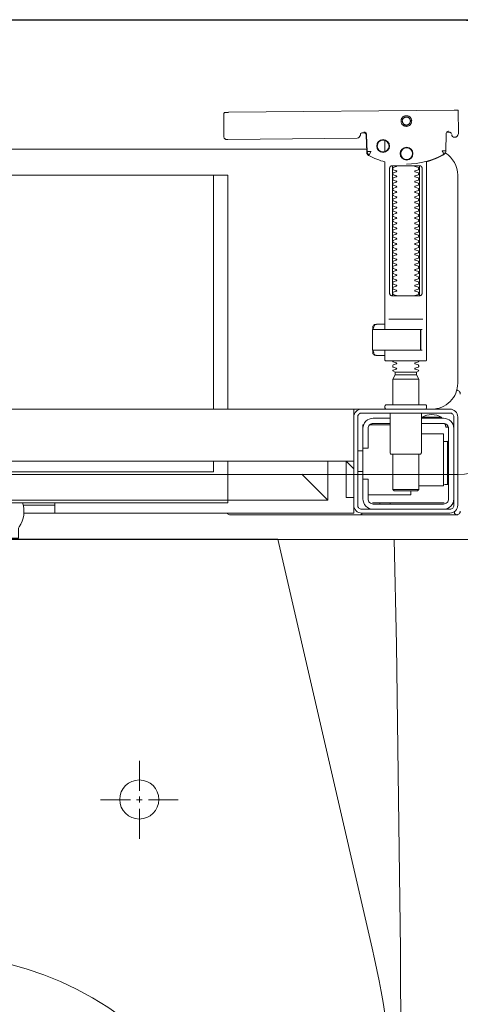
# Model space of a CAD drawing. Header units: millimetres. Extents: x 23192 to 177760, y -399809 to -79279.
# Tile 144 of 256: x 52078 to 52095, y -195463 to -195426. Entities that reach past the tile are written whole.
import ezdxf

# ---------------------------------------------------------------- set-up
doc = ezdxf.new("R2010")
doc.units = ezdxf.units.MM
doc.linetypes.add('HIDDEN2', pattern=[4.7625, 3.175, -1.5875])
doc.layers.get('0').update_dxf_attribs({"lineweight": 0})
for name, color, linetype, lineweight in [('!! 0_ Istn-sciany', 3, 'Continuous', 30), ('!! 2 ZABUDOWA GK-MDF', 54, 'Continuous', 13), ('!! 2_wypos-sanitarne', 240, 'Continuous', 9)]:
    doc.layers.add(name, color=color, linetype=linetype, lineweight=lineweight)
doc.layers.add('!! 2_WYBURZENIA DO REMONTU', color=7, linetype='Continuous', lineweight=0, true_color=0x4d4d4d, plot=False)
doc.layers.add('!!_@ wypos sanit nd', color=7, linetype='Continuous', lineweight=0, plot=False)

# ---------------------------------------------------------------- blocks, each defined once
blk = doc.blocks.new('A$C351F644B')
for p, q in [((16.707, 35.716), (13.073, 19.983)), ((13.073, 19.983), (-13.073, 19.983)), ((-20, 17.5), (20, 17.5)), ((20, 0), (-20, 0))]:
    blk.add_line(p, q)
for centre, radius, start, end in [((-11.917, 42.5), 29.417, 346.6674, 0), ((20, 15), 2.5, 0, 90), ((20, 2.5), 2.5, 270, 0)]:
    blk.add_arc(centre, radius, start, end)
blk = doc.blocks.new('A$Cff2eaf8b')
for points in [[(0.16424, 0.07378), (0.16327, 0.07377), (0.16304, 0.07374), (0.16282, 0.07366), (0.16262, 0.07353), (0.16265, 0.07357), (0.16258, 0.07337), (0.16257, 0.07317, -0.157432), (0.16238, 0.07258), (0.1621, 0.07218, -0.241147), (0.16129, 0.07175), (0.1115, 0.07128), (0.11133, 0.07127), (0.11119, 0.07127), (0.11107, 0.07127), (0.11094, 0.07128), (0.11078, 0.0713), (0.11062, 0.07135), (0.11047, 0.07143), (0.11033, 0.07153), (0.11022, 0.07165), (0.11012, 0.07179), (0.11005, 0.07194), (0.11001, 0.0721), (0.10999, 0.07227), (0.10995, 0.08127), (0.11022, 0.08166)], [(0.19647, 0.0744), (0.19626, 0.07438), (0.19604, 0.0743), (0.19585, 0.07417), (0.19566, 0.07396, 0.132231), (0.19551, 0.07346), (0.19546, 0.06691)], [(0.19768, 0.0731, 0.415336), (0.19869, 0.07211)], [(0.19885, 0.07212), (0.19898, 0.07212), (0.19912, 0.07213), (0.19927, 0.07216), (0.1994, 0.07222), (0.19953, 0.07229), (0.19965, 0.07238), (0.19975, 0.07248), (0.20007, 0.07294, 0.158481), (0.20025, 0.07353)], [(0.18031, 0.06175, 0.125713), (0.19466, 0.06556, 0.121439), (0.19519, 0.06605, -0.262119), (0.2, 0.0575), (0.2, -0.0225, -0.414214), (0.19, -0.0325), (0.18751, -0.0325, 0.405519), (0.188, -0.032), (0.188, -0.0313, 0.414214), (0.1875, -0.0308), (0.1725, -0.0308, 0.414214), (0.172, -0.0313), (0.172, -0.032, 0.405519), (0.17249, -0.0325, 0.001664), (0.15993, -0.0325)], [(0.172, -0.00986), (0.172, -0.01366, 0.414214), (0.1722, -0.01386), (0.18462, -0.01386), (0.1878, -0.01386, 0.414214), (0.188, -0.01366), (0.188, 0.06267), (0.18885, 0.06292), (0.18969, 0.06319), (0.19052, 0.0635), (0.19134, 0.06382), (0.19215, 0.06417), (0.19295, 0.06454), (0.19374, 0.06494), (0.19456, 0.06538), (0.19464, 0.06544), (0.19473, 0.0655), (0.19481, 0.06557), (0.19488, 0.06564), (0.19495, 0.06572), (0.19502, 0.06581)], [(0.17647, 0.01114, 0.182836), (0.17636, 0.01123), (0.17515, 0.01163, 0.050055), (0.175, 0.0119), (0.175, 0.01218, 0.050055), (0.17515, 0.01244), (0.17636, 0.01285, 0.719897), (0.17636, 0.01323), (0.17515, 0.01363, 0.050055), (0.175, 0.0139), (0.175, 0.01418, 0.050055), (0.17515, 0.01444), (0.17636, 0.01485, 0.719897), (0.17636, 0.01523), (0.17515, 0.01563, 0.050055), (0.175, 0.0159), (0.175, 0.01618, 0.050055), (0.17515, 0.01644), (0.17636, 0.01685, 0.719897), (0.17636, 0.01723), (0.17515, 0.01763, 0.050055), (0.175, 0.0179), (0.175, 0.01818, 0.050055), (0.17515, 0.01844), (0.17636, 0.01885, 0.719897), (0.17636, 0.01923), (0.17515, 0.01963, 0.050055), (0.175, 0.0199), (0.175, 0.02018, 0.050055), (0.17515, 0.02044), (0.17636, 0.02085, 0.719897), (0.17636, 0.02123), (0.17515, 0.02163, 0.050055), (0.175, 0.0219), (0.175, 0.02218, 0.050055), (0.17515, 0.02244), (0.17636, 0.02285, 0.719897), (0.17636, 0.02323), (0.17515, 0.02363, 0.050055), (0.175, 0.0239), (0.175, 0.02418, 0.050055), (0.17515, 0.02444), (0.17636, 0.02485, 0.719897), (0.17636, 0.02523), (0.17515, 0.02563, 0.050055), (0.175, 0.0259), (0.175, 0.02618, 0.050055), (0.17515, 0.02644), (0.17636, 0.02685, 0.719897), (0.17636, 0.02723), (0.17515, 0.02763, 0.050055), (0.175, 0.0279), (0.175, 0.02818, 0.050055), (0.17515, 0.02844), (0.17636, 0.02885, 0.719897), (0.17636, 0.02923), (0.17515, 0.02963, 0.050055), (0.175, 0.0299), (0.175, 0.03018, 0.050055), (0.17515, 0.03044), (0.17636, 0.03085, 0.719897), (0.17636, 0.03123), (0.17515, 0.03163, 0.050055), (0.175, 0.0319), (0.175, 0.03218, 0.050055), (0.17515, 0.03244), (0.17636, 0.03285, 0.719897), (0.17636, 0.03323), (0.17515, 0.03363, 0.050055), (0.175, 0.0339), (0.175, 0.03418, 0.050055), (0.17515, 0.03444), (0.17636, 0.03485, 0.719897), (0.17636, 0.03523), (0.17515, 0.03563, 0.050055), (0.175, 0.0359), (0.175, 0.03618, 0.050055), (0.17515, 0.03644), (0.17636, 0.03685, 0.719897), (0.17636, 0.03723), (0.17515, 0.03763, 0.050055), (0.175, 0.0379), (0.175, 0.03818, 0.050055), (0.17515, 0.03844), (0.17636, 0.03885, 0.719897), (0.17636, 0.03923), (0.17515, 0.03963, 0.050055), (0.175, 0.0399), (0.175, 0.04018, 0.050055), (0.17515, 0.04044), (0.17636, 0.04085, 0.719897), (0.17636, 0.04123), (0.17515, 0.04163, 0.050055), (0.175, 0.0419), (0.175, 0.04218, 0.050055), (0.17515, 0.04244), (0.17636, 0.04285, 0.719897), (0.17636, 0.04323), (0.17515, 0.04363, 0.050055), (0.175, 0.0439), (0.175, 0.04418, 0.050055), (0.17515, 0.04444), (0.17636, 0.04485, 0.719897), (0.17636, 0.04523), (0.17515, 0.04563, 0.050055), (0.175, 0.0459), (0.175, 0.04618, 0.050055), (0.17515, 0.04644), (0.17636, 0.04685, 0.719897), (0.17636, 0.04723), (0.17515, 0.04763, 0.050055), (0.175, 0.0479), (0.175, 0.04818, 0.050055), (0.17515, 0.04844), (0.17636, 0.04885, 0.719897), (0.17636, 0.04923), (0.17515, 0.04963, 0.050055), (0.175, 0.0499), (0.175, 0.05018, 0.050055), (0.17515, 0.05044), (0.17636, 0.05085, 0.719897), (0.17636, 0.05123), (0.17515, 0.05163, 0.050055), (0.175, 0.0519), (0.175, 0.05218, 0.050055), (0.17515, 0.05244), (0.17636, 0.05285, 0.719897), (0.17636, 0.05323), (0.17515, 0.05363, 0.050055), (0.175, 0.0539), (0.175, 0.05418, 0.050055), (0.17515, 0.05444), (0.17636, 0.05485, 0.719897), (0.17636, 0.05523), (0.17515, 0.05563, 0.050055), (0.175, 0.0559), (0.175, 0.05618, 0.050055), (0.17515, 0.05644), (0.17636, 0.05685, 0.719897), (0.17636, 0.05723), (0.17515, 0.05763, 0.050055), (0.175, 0.0579), (0.175, 0.05818, 0.050055), (0.17515, 0.05844), (0.17636, 0.05885, 0.719897), (0.17636, 0.05923), (0.17515, 0.05963, 0.050055), (0.175, 0.0599), (0.175, 0.06018, 0.050055), (0.17515, 0.06044), (0.17636, 0.06085, 0.474594), (0.17647, 0.06114)], [(0.18353, 0.06114, 0.474594), (0.18364, 0.06085), (0.18485, 0.06044, 0.050055), (0.185, 0.06018), (0.185, 0.0599, 0.050055), (0.18485, 0.05963), (0.18364, 0.05923, 0.719897), (0.18364, 0.05885), (0.18485, 0.05844, 0.050055), (0.185, 0.05818), (0.185, 0.0579, 0.050055), (0.18485, 0.05763), (0.18364, 0.05723, 0.719897), (0.18364, 0.05685), (0.18485, 0.05644, 0.050055), (0.185, 0.05618), (0.185, 0.0559, 0.050055), (0.18485, 0.05563), (0.18364, 0.05523, 0.719897), (0.18364, 0.05485), (0.18485, 0.05444, 0.050055), (0.185, 0.05418), (0.185, 0.0539, 0.050055), (0.18485, 0.05363), (0.18364, 0.05323, 0.719897), (0.18364, 0.05285), (0.18485, 0.05244, 0.050055), (0.185, 0.05218), (0.185, 0.0519, 0.050055), (0.18485, 0.05163), (0.18364, 0.05123, 0.719897), (0.18364, 0.05085), (0.18485, 0.05044, 0.050055), (0.185, 0.05018), (0.185, 0.0499, 0.050055), (0.18485, 0.04963), (0.18364, 0.04923, 0.719897), (0.18364, 0.04885), (0.18485, 0.04844, 0.050055), (0.185, 0.04818), (0.185, 0.0479, 0.050055), (0.18485, 0.04763), (0.18364, 0.04723, 0.719897), (0.18364, 0.04685), (0.18485, 0.04644, 0.050055), (0.185, 0.04618), (0.185, 0.0459, 0.050055), (0.18485, 0.04563), (0.18364, 0.04523, 0.719897), (0.18364, 0.04485), (0.18485, 0.04444, 0.050055), (0.185, 0.04418), (0.185, 0.0439, 0.050055), (0.18485, 0.04363), (0.18364, 0.04323, 0.719897), (0.18364, 0.04285), (0.18485, 0.04244, 0.050055), (0.185, 0.04218), (0.185, 0.0419, 0.050055), (0.18485, 0.04163), (0.18364, 0.04123, 0.719897), (0.18364, 0.04085), (0.18485, 0.04044, 0.050055), (0.185, 0.04018), (0.185, 0.0399, 0.050055), (0.18485, 0.03963), (0.18364, 0.03923, 0.719897), (0.18364, 0.03885), (0.18485, 0.03844, 0.050055), (0.185, 0.03818), (0.185, 0.0379, 0.050055), (0.18485, 0.03763), (0.18364, 0.03723, 0.719897), (0.18364, 0.03685), (0.18485, 0.03644, 0.050055), (0.185, 0.03618), (0.185, 0.0359, 0.050055), (0.18485, 0.03563), (0.18364, 0.03523, 0.719897), (0.18364, 0.03485), (0.18485, 0.03444, 0.050055), (0.185, 0.03418), (0.185, 0.0339, 0.050055), (0.18485, 0.03363), (0.18364, 0.03323, 0.719897), (0.18364, 0.03285), (0.18485, 0.03244, 0.050055), (0.185, 0.03218), (0.185, 0.0319, 0.050055), (0.18485, 0.03163), (0.18364, 0.03123, 0.719897), (0.18364, 0.03085), (0.18485, 0.03044, 0.050055), (0.185, 0.03018), (0.185, 0.0299, 0.050055), (0.18485, 0.02963), (0.18364, 0.02923, 0.719897), (0.18364, 0.02885), (0.18485, 0.02844, 0.050055), (0.185, 0.02818), (0.185, 0.0279, 0.050055), (0.18485, 0.02763), (0.18364, 0.02723, 0.719897), (0.18364, 0.02685), (0.18485, 0.02644, 0.050055), (0.185, 0.02618), (0.185, 0.0259, 0.050055), (0.18485, 0.02563), (0.18364, 0.02523, 0.719897), (0.18364, 0.02485), (0.18485, 0.02444, 0.050055), (0.185, 0.02418), (0.185, 0.0239, 0.050055), (0.18485, 0.02363), (0.18364, 0.02323, 0.719897), (0.18364, 0.02285), (0.18485, 0.02244, 0.050055), (0.185, 0.02218), (0.185, 0.0219, 0.050055), (0.18485, 0.02163), (0.18364, 0.02123, 0.719897), (0.18364, 0.02085), (0.18485, 0.02044, 0.050055), (0.185, 0.02018), (0.185, 0.0199, 0.050055), (0.18485, 0.01963), (0.18364, 0.01923, 0.719897), (0.18364, 0.01885), (0.18485, 0.01844, 0.050055), (0.185, 0.01818), (0.185, 0.0179, 0.050055), (0.18485, 0.01763), (0.18364, 0.01723, 0.719897), (0.18364, 0.01685), (0.18485, 0.01644, 0.050055), (0.185, 0.01618), (0.185, 0.0159, 0.050055), (0.18485, 0.01563), (0.18364, 0.01523, 0.719897), (0.18364, 0.01485), (0.18485, 0.01444, 0.050055), (0.185, 0.01418), (0.185, 0.0139, 0.050055), (0.18485, 0.01363), (0.18364, 0.01323, 0.719897), (0.18364, 0.01285), (0.18485, 0.01244, 0.050055), (0.185, 0.01218), (0.185, 0.0119, 0.050055), (0.18485, 0.01163), (0.18364, 0.01123, 0.182836), (0.18353, 0.01114)], [(0.18575, -0.00966), (0.18575, -0.00207), (0.18572, -0.00196), (0.18564, -0.00189), (0.18554, -0.00186), (0.18565, -0.00188), (0.18573, -0.00194), (0.18577, -0.00204), (0.18577, -0.00966), (0.18574, -0.00977), (0.18566, -0.00984), (0.18547, -0.00986), (0.18558, -0.00981), (0.18563, -0.00966), (0.18563, -0.00206), (0.18557, -0.00191), (0.18547, -0.00186), (0.16743, -0.00186, 0.414214), (0.16723, -0.00206), (0.16723, -0.00966, 0.414214), (0.16743, -0.00986), (0.18547, -0.00986)], [(0.18555, -0.00986, 0.414213), (0.18575, -0.00966), (0.18575, -0.00207), (0.18575, -0.00966), (0.18572, -0.00977), (0.18564, -0.00984), (0.18554, -0.00986)], [(0.175, -0.01382), (0.175, -0.01406, -0.050055), (0.17515, -0.01432), (0.17636, -0.01473, -0.719897), (0.17636, -0.01511), (0.17515, -0.01552, -0.050055), (0.175, -0.01578), (0.175, -0.01606, -0.050055), (0.17515, -0.01632), (0.17636, -0.01673, -0.719897), (0.17636, -0.01711), (0.17515, -0.01752, -0.050055), (0.175, -0.01778), (0.1759, -0.0183), (0.1759, -0.01936), (0.175, -0.02092), (0.175, -0.0308)], [(0.185, -0.01382), (0.185, -0.01406, 0.050055), (0.18485, -0.01432), (0.18364, -0.01473, 0.719897), (0.18364, -0.01511), (0.18485, -0.01552, 0.050055), (0.185, -0.01578), (0.185, -0.01606, 0.050055), (0.18485, -0.01632), (0.18364, -0.01673, 0.719897), (0.18364, -0.01711), (0.18485, -0.01752, 0.050055), (0.185, -0.01778), (0.1841, -0.0183), (0.1841, -0.01936), (0.185, -0.02092), (0.185, -0.0308)], [(0.2001, -0.02534, 0.126559), (0.19961, -0.02525)], [(0.20099, -0.02671, 0.198909), (0.20055, -0.02564, 0.091301), (0.2001, -0.02534)], [(0.174, -0.034), (0.174, -0.0493, 0.414214), (0.1745, -0.0498), (0.1855, -0.0498, 0.414214), (0.186, -0.0493), (0.186, -0.034)], [(0.16379, -0.0385), (0.1635, -0.0385), (0.1635, -0.04, -0.414214), (0.1675, -0.036), (0.174, -0.036)], [(0.19375, -0.03562, 0.119096), (0.19, -0.03454, 0.119096), (0.18625, -0.03562)], [(0.19375, -0.036), (0.19375, -0.03562), (0.18625, -0.03562), (0.18625, -0.036), (0.1945, -0.036, -0.414214), (0.1985, -0.04)], [(0.174, -0.038), (0.1675, -0.038, 0.414214), (0.1655, -0.04), (0.1655, -0.0475), (0.1635, -0.0475), (0.1635, -0.067, 0.414214), (0.1675, -0.071)], [(0.1635, -0.0595), (0.1655, -0.0595), (0.1655, -0.067, 0.414214), (0.1675, -0.069), (0.1945, -0.069, 0.414214), (0.1965, -0.067), (0.1965, -0.04, 0.414214), (0.1945, -0.038), (0.186, -0.038)], [(0.1945, -0.04497), (0.19515, -0.04496), (0.19542, -0.04496), (0.1956, -0.04496), (0.19566, -0.04496, 0.116465), (0.19589, -0.0449), (0.196, -0.04485), (0.196, -0.06155), (0.19589, -0.0615, 0.116465), (0.19566, -0.06144), (0.19542, -0.06144), (0.19515, -0.06144), (0.1945, -0.06143)], [(0.1945, -0.071, 0.414214), (0.1985, -0.067)], [(-0.04, -0.0685), (-0.03255, -0.0685, 0.236962), (-0.03118, -0.07775, -0.154353), (-0.031, -0.07832), (-0.031, -0.08218), (0.031, -0.08218), (0.031, -0.07832, -0.154353), (0.03118, -0.07775, 0.236962), (0.03255, -0.0685), (0.04, -0.0685)], [(0.2001, -0.07306, 0.091301), (0.20055, -0.07276, 0.198909), (0.20099, -0.0717)], [(0.11124, -0.0725), (0.11142, -0.07274), (0.11165, -0.07293), (0.11192, -0.07308), (0.1122, -0.07317), (0.1125, -0.0732), (0.1623, -0.0732, 0.326231), (0.16325, -0.0725)], [(0.1987, -0.07216, 0.000114), (0.1987, -0.07216, 0.517015), (0.20003, -0.07309), (0.19993, -0.07313), (0.19983, -0.07315), (0.19971, -0.07318), (0.19958, -0.07319), (0.19948, -0.07319), (0.19903, -0.07319), (0.19841, -0.07319), (0.19771, -0.07319), (0.16427, -0.07319), (0.16392, -0.07319), (0.16356, -0.07319), (0.16323, -0.07319), (0.16293, -0.07319), (0.16269, -0.07319), (0.16249, -0.07319), (0.16236, -0.07319)]]:
    blk.add_lwpolyline(points, format="xyb")
for points in [[(0.19864, 0.08252), (0.11173, 0.08169)], [(0.20013, 0.08252), (0.20025, 0.07353)], [(0.16386, 0.07389), (0.16409, 0.07384), (0.16425, 0.07378), (0.1644, 0.07368), (0.16452, 0.07356), (0.16463, 0.07342), (0.16471, 0.07326), (0.16476, 0.07309), (0.16478, 0.07292), (0.16496, 0.06636), (0.16497, 0.06624), (0.16498, 0.06614), (0.165, 0.06604), (0.16503, 0.06594), (0.16507, 0.06584), (0.16511, 0.06575), (0.16516, 0.06566), (0.16521, 0.06557), (0.16527, 0.06549), (0.16534, 0.0654), (0.16542, 0.06533), (0.1655, 0.06526), (0.16558, 0.06519), (0.16567, 0.06513), (0.16576, 0.06508), (0.16651, 0.0647), (0.16726, 0.06433), (0.16803, 0.06399), (0.16881, 0.06367), (0.1696, 0.06337), (0.17039, 0.06309), (0.17119, 0.06284), (0.172, 0.0626), (0.172, -0.00186)], [(0.1651, 0.06653), (0.16492, 0.07312), (0.1649, 0.07329), (0.16485, 0.07345), (0.16478, 0.07361), (0.16467, 0.07374), (0.16455, 0.07386), (0.16441, 0.07396), (0.16425, 0.07403), (0.16409, 0.07408), (0.16391, 0.07409)], [(0.19757, 0.07355), (0.19749, 0.07368), (0.19738, 0.0738), (0.19726, 0.0739), (0.19713, 0.07399), (0.19698, 0.07405), (0.19683, 0.07408), (0.19667, 0.07409), (0.19577, 0.07408)], [(0.172, 0.07087), (0.172, 0.06656)], [(0.16493, 0.0675), (-0.16477, 0.0675)], [(-0.11847, -0.0325), (-0.11847, 0.0575), (0.11153, 0.0575), (0.11153, -0.0325)], [(0.10602, 0.0575), (0.10602, -0.0325)], [(0.17483, 0.06014), (0.17483, 0.01214)], [(0.18523, 0.01214), (0.18523, 0.06014)], [(0.16811, -0.00015), (0.16776, -0.00056), (0.16776, -0.00022), (0.16779, -0.00011), (0.16786, -0.00004), (0.16797, 0), (0.1681, 0.00001), (0.16822, 0.00001), (0.16841, 0.00003), (0.16887, 0.00014), (0.172, 0.00014)], [(0.16848, 0.00006), (0.16856, 0.00012), (0.16876, 0.00014)], [(0.18662, 0.00214), (0.17345, 0.00214)], [(0.16732, -0.0019), (0.16732, -0.00074), (0.16736, -0.00062), (0.16746, -0.00054), (0.16767, -0.00049)], [(0.16751, -0.00165), (0.16754, -0.00139), (0.16766, -0.00086)], [(0.17371, -0.00186), (0.18481, -0.00186), (0.18637, -0.00186)], [(0.16767, -0.01124), (0.16755, -0.01122), (0.16746, -0.01119), (0.16737, -0.01112), (0.16732, -0.01098), (0.16732, -0.00983)], [(0.16766, -0.01087), (0.16754, -0.01033), (0.16751, -0.01008)], [(0.172, -0.01186), (0.16887, -0.01186), (0.16841, -0.01176), (0.16831, -0.01174), (0.16819, -0.01174), (0.16806, -0.01173), (0.16794, -0.01172), (0.16783, -0.01166), (0.16776, -0.01151), (0.16776, -0.01117), (0.16811, -0.01157)], [(0.18558, -0.00986), (0.18637, -0.00986)], [(0.16876, -0.01186), (0.16866, -0.01186), (0.16848, -0.01178)], [(0.1759, -0.0183), (0.1841, -0.0183)], [(0.185, -0.02092), (0.175, -0.02092)], [(0.1841, -0.01936), (0.1759, -0.01936)], [(0.19962, -0.02522), (0.19976, -0.02523), (0.19987, -0.02526), (0.20001, -0.0253)], [(-0.16, -0.0355), (-0.16, -0.0325), (0.16, -0.0325), (0.16, -0.0355)], [(0.16, -0.0485), (0.16, -0.0365)], [(0.1635, -0.0475), (0.1635, -0.04)], [(0.174, -0.0385), (0.16618, -0.0385)], [(0.167, -0.03806), (0.16693, -0.03815), (0.16687, -0.03825), (0.16681, -0.03837), (0.16675, -0.0385)], [(0.19499, -0.03806), (0.19506, -0.03814), (0.19512, -0.03823), (0.19517, -0.03833), (0.19521, -0.03842), (0.19525, -0.03853), (0.19528, -0.03863), (0.19531, -0.03874), (0.19533, -0.03885), (0.19535, -0.03896), (0.19537, -0.03907), (0.19538, -0.03917), (0.19539, -0.03927), (0.19537, -0.03937), (0.19547, -0.0394), (0.19557, -0.0394), (0.19567, -0.0394), (0.19578, -0.0394), (0.19589, -0.0394), (0.19612, -0.0394), (0.19616, -0.0393), (0.19615, -0.03919), (0.19613, -0.03907), (0.19609, -0.03894), (0.19605, -0.03882), (0.19594, -0.03861)], [(0.186, -0.042), (0.1945, -0.042), (0.1945, -0.062), (0.185, -0.062)], [(0.19591, -0.04489), (0.19602, -0.04489), (0.19615, -0.04489), (0.19632, -0.04489), (0.1965, -0.04489)], [(0.1615, -0.0485), (0.1635, -0.0485)], [(0.16, -0.0555), (0.157, -0.0525), (0.16, -0.0525), (-0.16, -0.0525), (-0.157, -0.0525), (-0.16, -0.0555)], [(0.10602, -0.0525), (0.10602, -0.05658), (-0.11847, -0.05658)], [(0.11153, -0.0525), (0.11153, -0.0675), (0.15, -0.0675)], [(0.14, -0.0575), (0.15, -0.0675), (0.15, -0.0525)], [(0.16, -0.0665), (0.157, -0.0665), (0.157, -0.0525)], [(0.175, -0.0498), (0.175, -0.06346), (0.1755, -0.06396), (0.1845, -0.06396), (0.185, -0.06346), (0.185, -0.0498)], [(0.1615, -0.0565), (0.1635, -0.0565)], [(0.1655, -0.0655), (0.182, -0.0655), (0.182, -0.06396)], [(0.185, -0.06346), (0.175, -0.06346)], [(0.1965, -0.06151), (0.19632, -0.06151), (0.19615, -0.06151), (0.19602, -0.06151), (0.19591, -0.06151)], [(0.03283, -0.0695), (0.045, -0.0695)], [(0.16, -0.0695), (0.16, -0.0725), (0.03305, -0.0725)], [(0.045, -0.0685), (0.045, -0.0725)], [(0.16721, -0.0685), (0.19466, -0.0685), (0.19478, -0.0685)], [(0.17, -0.069), (0.17, -0.0685)], [(0.174, -0.069), (0.174, -0.0685)]]:
    blk.add_lwpolyline(points)
for points in [[(0.18024, 0.0763), (0.18044, 0.07631), (0.18064, 0.07634), (0.18083, 0.07639), (0.18102, 0.07646), (0.1812, 0.07655), (0.18138, 0.07665), (0.18154, 0.07677), (0.18168, 0.07691), (0.18182, 0.07706), (0.18193, 0.07722), (0.18204, 0.0774), (0.18212, 0.07758), (0.18219, 0.07777), (0.18223, 0.07796), (0.18226, 0.07816), (0.18227, 0.07836), (0.18226, 0.07857), (0.18223, 0.07876), (0.18217, 0.07896), (0.18211, 0.07915), (0.18202, 0.07933), (0.18191, 0.0795), (0.18179, 0.07966), (0.18165, 0.07981), (0.1815, 0.07994), (0.18134, 0.08006), (0.18117, 0.08016), (0.18099, 0.08024), (0.1808, 0.08031), (0.1806, 0.08036), (0.1804, 0.08038), (0.1802, 0.08039), (0.18, 0.08038), (0.1798, 0.08035), (0.17961, 0.0803), (0.17942, 0.08023), (0.17924, 0.08014), (0.17907, 0.08004), (0.17891, 0.07992), (0.17876, 0.07978), (0.17863, 0.07963), (0.17851, 0.07947), (0.17841, 0.07929), (0.17832, 0.07911), (0.17826, 0.07892), (0.17821, 0.07872), (0.17818, 0.07853), (0.17817, 0.07832), (0.17819, 0.07812), (0.17822, 0.07793), (0.17827, 0.07773), (0.17834, 0.07754), (0.17842, 0.07736), (0.17853, 0.07719), (0.17865, 0.07703), (0.17879, 0.07688), (0.17894, 0.07675), (0.1791, 0.07663), (0.17927, 0.07653), (0.17946, 0.07645), (0.17965, 0.07638), (0.17984, 0.07633), (0.18004, 0.07631)], [(0.18023, 0.07679), (0.18038, 0.0768), (0.18053, 0.07682), (0.18068, 0.07686), (0.18082, 0.07691), (0.18096, 0.07698), (0.18109, 0.07706), (0.18121, 0.07715), (0.18132, 0.07725), (0.18143, 0.07737), (0.18151, 0.07749), (0.18159, 0.07762), (0.18166, 0.07776), (0.18171, 0.0779), (0.18174, 0.07805), (0.18176, 0.0782), (0.18177, 0.07835), (0.18176, 0.0785), (0.18174, 0.07866), (0.1817, 0.0788), (0.18164, 0.07895), (0.18158, 0.07908), (0.1815, 0.07921), (0.18141, 0.07933), (0.1813, 0.07944), (0.18119, 0.07955), (0.18107, 0.07964), (0.18093, 0.07971), (0.1808, 0.07978), (0.18065, 0.07983), (0.18051, 0.07986), (0.18036, 0.07988), (0.1802, 0.07989), (0.18005, 0.07988), (0.1799, 0.07986), (0.17975, 0.07982), (0.17961, 0.07976), (0.17947, 0.0797), (0.17935, 0.07962), (0.17922, 0.07953), (0.17911, 0.07942), (0.17901, 0.07931), (0.17892, 0.07919), (0.17884, 0.07906), (0.17878, 0.07892), (0.17873, 0.07877), (0.1787, 0.07863), (0.17867, 0.07848), (0.17867, 0.07832), (0.17868, 0.07817), (0.1787, 0.07802), (0.17874, 0.07787), (0.17879, 0.07773), (0.17886, 0.07759), (0.17894, 0.07746), (0.17903, 0.07734), (0.17913, 0.07723), (0.17925, 0.07713), (0.17937, 0.07704), (0.1795, 0.07696), (0.17964, 0.0769), (0.17978, 0.07685), (0.17993, 0.07682), (0.18008, 0.07679)], [(0.16587, 0.06536), (0.16582, 0.06538), (0.16577, 0.06542), (0.16573, 0.06545), (0.16568, 0.06549), (0.16563, 0.06553), (0.16558, 0.06558), (0.16553, 0.06563), (0.16548, 0.06568), (0.16544, 0.06573), (0.1654, 0.06579), (0.16536, 0.06585), (0.16532, 0.06591), (0.16529, 0.06597), (0.16526, 0.06603), (0.16523, 0.0661), (0.16521, 0.06616), (0.16519, 0.06623), (0.16517, 0.06629), (0.16515, 0.06636), (0.16514, 0.06642), (0.16514, 0.06648), (0.16513, 0.06654), (0.16513, 0.06659), (0.16518, 0.06661), (0.16643, 0.06666), (0.16648, 0.06666), (0.16654, 0.06666), (0.16659, 0.06668), (0.16664, 0.06665), (0.16661, 0.06661), (0.16658, 0.06656), (0.16655, 0.06651), (0.16652, 0.06645), (0.16594, 0.06536)], [(0.18533, 0.06114), (0.18541, 0.06113), (0.1855, 0.06112), (0.18559, 0.06111), (0.18567, 0.06108), (0.18575, 0.06105), (0.18583, 0.06101), (0.18591, 0.06096), (0.18597, 0.0609), (0.18604, 0.06084), (0.18609, 0.06076), (0.18615, 0.06068), (0.18619, 0.06058), (0.18623, 0.06048), (0.18625, 0.06037), (0.18627, 0.06025), (0.18628, 0.06014), (0.18628, 0.01214), (0.18627, 0.01202), (0.18625, 0.01191), (0.18623, 0.0118), (0.18619, 0.01169), (0.18615, 0.0116), (0.18609, 0.01151), (0.18604, 0.01144), (0.18597, 0.01137), (0.18591, 0.01131), (0.18583, 0.01126), (0.18575, 0.01122), (0.18567, 0.01119), (0.18559, 0.01117), (0.1855, 0.01115), (0.18541, 0.01114), (0.18533, 0.01114), (0.17475, 0.01114), (0.17466, 0.01114), (0.17457, 0.01115), (0.17449, 0.01117), (0.1744, 0.01119), (0.17432, 0.01122), (0.17424, 0.01126), (0.17416, 0.01131), (0.17409, 0.01137), (0.17403, 0.01144), (0.17397, 0.01151), (0.17392, 0.0116), (0.17387, 0.01169), (0.17384, 0.0118), (0.17381, 0.01191), (0.17379, 0.01202), (0.17379, 0.01214), (0.17379, 0.06014), (0.17379, 0.06025), (0.17381, 0.06037), (0.17384, 0.06048), (0.17387, 0.06058), (0.17392, 0.06068), (0.17397, 0.06076), (0.17403, 0.06084), (0.17409, 0.0609), (0.17416, 0.06096), (0.17424, 0.06101), (0.17432, 0.06105), (0.1744, 0.06108), (0.17449, 0.06111), (0.17457, 0.06112), (0.17466, 0.06113), (0.17475, 0.06114)], [(-0.11847, -0.0685), (0.11153, -0.0685), (0.11153, -0.0675), (-0.11847, -0.0675)]]:
    blk.add_lwpolyline(points, close=True)
for points in [[(0.19546, 0.0669), (0.19546, 0.0669), (0.19546, 0.0669), (0.19546, 0.06691), (0.19546, 0.06691), (0.19546, 0.06691), (0.19546, 0.06691), (0.19546, 0.06691), (0.19546, 0.06691), (0.19546, 0.06691), (0.19546, 0.06691), (0.19546, 0.06691), (0.19546, 0.06691), (0.19546, 0.06691), (0.19546, 0.06691), (0.19546, 0.06691), (0.19546, 0.06691), (0.19546, 0.06691), (0.19546, 0.06691), (0.19546, 0.06691), (0.19546, 0.0669), (0.19546, 0.0669), (0.19546, 0.0669), (0.19546, 0.0669), (0.19546, 0.0669), (0.19546, 0.0669), (0.19546, 0.0669), (0.19546, 0.0669), (0.19546, 0.0669), (0.19546, 0.0669), (0.19546, 0.0669), (0.19546, 0.0669), (0.19546, 0.0669), (0.19546, 0.0669), (0.19546, 0.0669), (0.19546, 0.0669), (0.19545, 0.0669), (0.19545, 0.06691), (0.19545, 0.06691), (0.19545, 0.06691), (0.19545, 0.06691), (0.19545, 0.06691), (0.19545, 0.06691), (0.19545, 0.06691), (0.19545, 0.06691), (0.19544, 0.06691), (0.19544, 0.06691), (0.19544, 0.0669), (0.19544, 0.0669), (0.19544, 0.0669), (0.19543, 0.0669), (0.19543, 0.0669), (0.19543, 0.0669), (0.19543, 0.0669), (0.19543, 0.0669), (0.19543, 0.0669), (0.19543, 0.0669), (0.19542, 0.0669), (0.19542, 0.0669), (0.19542, 0.0669), (0.19542, 0.0669), (0.19542, 0.0669), (0.19541, 0.0669), (0.19541, 0.0669), (0.19541, 0.0669), (0.19541, 0.0669), (0.19541, 0.0669), (0.1954, 0.0669), (0.1954, 0.0669), (0.1954, 0.0669), (0.19539, 0.0669), (0.19539, 0.0669), (0.19539, 0.0669), (0.19537, 0.06691), (0.19537, 0.06691), (0.19537, 0.06691), (0.19536, 0.06691), (0.19536, 0.06691), (0.19535, 0.06691), (0.19535, 0.06691), (0.19534, 0.06691), (0.19534, 0.06691), (0.19533, 0.06691), (0.19533, 0.06691), (0.19532, 0.06691), (0.19532, 0.06691), (0.19531, 0.06691), (0.19531, 0.06691), (0.1953, 0.06691), (0.19529, 0.06691), (0.19529, 0.06691), (0.19528, 0.06691), (0.19527, 0.06691), (0.19527, 0.06691), (0.19526, 0.06691), (0.19525, 0.06691), (0.19524, 0.06691), (0.19523, 0.06691), (0.19523, 0.06691), (0.19522, 0.06691), (0.19521, 0.06691), (0.1952, 0.06691), (0.19519, 0.06691), (0.19518, 0.06691), (0.19517, 0.06691), (0.19516, 0.06691), (0.19515, 0.06691), (0.19514, 0.06691), (0.19513, 0.06691), (0.19512, 0.06691), (0.19511, 0.06691), (0.1951, 0.06691), (0.19509, 0.06691), (0.19508, 0.06691), (0.19507, 0.06691), (0.19506, 0.06691), (0.19505, 0.06691), (0.19504, 0.06691), (0.19503, 0.06691), (0.19502, 0.06691), (0.19501, 0.06691), (0.19499, 0.06691), (0.19498, 0.06691), (0.19497, 0.06691), (0.19496, 0.06691), (0.19495, 0.06691), (0.19494, 0.06692), (0.19492, 0.06692), (0.19491, 0.06692), (0.1949, 0.06692), (0.19489, 0.06692), (0.19487, 0.06692), (0.19486, 0.06692), (0.19485, 0.06692), (0.19484, 0.06692), (0.19482, 0.06692), (0.19481, 0.06692), (0.19469, 0.06692), (0.19464, 0.06692), (0.19459, 0.06692), (0.19456, 0.06692), (0.19453, 0.06692), (0.19451, 0.06692), (0.19448, 0.06692), (0.19445, 0.06692), (0.19443, 0.06692), (0.1944, 0.06692), (0.19438, 0.06692), (0.19435, 0.06692), (0.19433, 0.06692), (0.1943, 0.06692), (0.19428, 0.06692), (0.19427, 0.06692), (0.19425, 0.06692), (0.19423, 0.06692), (0.19422, 0.06692), (0.19421, 0.06692), (0.19419, 0.06692), (0.19418, 0.06692), (0.19418, 0.06692), (0.19417, 0.06692), (0.19416, 0.06692), (0.19416, 0.06692), (0.19415, 0.06692), (0.19415, 0.06693), (0.19414, 0.06693), (0.19414, 0.06693), (0.19413, 0.06693), (0.19413, 0.06693), (0.19412, 0.06693), (0.19412, 0.06693), (0.19411, 0.06693), (0.19411, 0.06693), (0.19411, 0.06692), (0.1941, 0.06692), (0.1941, 0.06692), (0.1941, 0.06692), (0.19409, 0.06692), (0.19409, 0.06692), (0.19409, 0.06692), (0.19408, 0.06692), (0.19408, 0.06692), (0.19408, 0.06692), (0.19407, 0.06692), (0.19407, 0.06692), (0.19406, 0.06692), (0.19406, 0.06692), (0.19406, 0.06692), (0.19406, 0.06692), (0.19405, 0.06692), (0.19405, 0.06692), (0.19405, 0.06692), (0.19405, 0.06692), (0.19404, 0.06693), (0.19404, 0.06693), (0.19404, 0.06693), (0.19403, 0.06693), (0.19403, 0.06693), (0.19402, 0.06693), (0.19402, 0.06694), (0.19402, 0.06694), (0.19401, 0.06694), (0.19401, 0.06694), (0.19401, 0.06694), (0.194, 0.06694), (0.194, 0.06694), (0.194, 0.06694), (0.194, 0.06694), (0.194, 0.06694), (0.194, 0.06694), (0.19399, 0.06694), (0.19399, 0.06694), (0.19399, 0.06694), (0.19399, 0.06694), (0.19399, 0.06694), (0.19399, 0.06694), (0.19399, 0.06694), (0.19398, 0.06694), (0.19398, 0.06694), (0.19398, 0.06694), (0.19398, 0.06693), (0.19398, 0.06693), (0.19397, 0.06693), (0.19397, 0.06693), (0.19397, 0.06693), (0.19397, 0.06693), (0.19397, 0.06692), (0.19397, 0.06692), (0.19397, 0.06692), (0.19397, 0.06692), (0.19397, 0.06692), (0.19397, 0.06691), (0.19397, 0.06691), (0.19397, 0.06691), (0.19397, 0.06691), (0.19397, 0.0669), (0.19397, 0.0669), (0.19397, 0.0669), (0.19397, 0.0669), (0.19397, 0.0669), (0.19397, 0.06689), (0.19397, 0.06689), (0.19397, 0.06689), (0.19397, 0.06689), (0.19397, 0.06689), (0.19397, 0.06688), (0.19397, 0.06688), (0.19398, 0.06688), (0.19398, 0.06688), (0.19398, 0.06688), (0.19398, 0.06687), (0.19399, 0.06687), (0.19399, 0.06687), (0.19399, 0.06687), (0.194, 0.06686), (0.194, 0.06686), (0.19401, 0.06685), (0.19401, 0.06685), (0.19401, 0.06685), (0.19402, 0.06684), (0.19402, 0.06684), (0.19402, 0.06684), (0.19402, 0.06683), (0.19403, 0.06683), (0.19403, 0.06683), (0.19403, 0.06682), (0.19403, 0.06682), (0.19403, 0.06682), (0.19403, 0.06681), (0.19403, 0.06681), (0.19404, 0.06681), (0.19404, 0.06681), (0.19404, 0.0668), (0.19404, 0.0668), (0.19404, 0.0668), (0.19404, 0.06679), (0.19405, 0.06679), (0.19405, 0.06679), (0.19405, 0.06678), (0.19405, 0.06678), (0.19405, 0.06677), (0.19406, 0.06677), (0.19406, 0.06677), (0.19406, 0.06676), (0.19406, 0.06676), (0.19407, 0.06675), (0.19407, 0.06675), (0.19407, 0.06674), (0.19408, 0.06673), (0.19408, 0.06672), (0.19409, 0.06671), (0.1941, 0.0667), (0.1941, 0.06669), (0.19411, 0.06668), (0.19412, 0.06666), (0.19414, 0.06663), (0.19416, 0.06659), (0.19418, 0.06655), (0.19419, 0.06653), (0.1942, 0.06652), (0.19421, 0.0665), (0.19422, 0.06648), (0.19423, 0.06646), (0.19433, 0.06627), (0.19434, 0.06626), (0.19435, 0.06624), (0.19436, 0.06622), (0.19437, 0.06621), (0.19438, 0.06619), (0.19439, 0.06618), (0.1944, 0.06616), (0.1944, 0.06614), (0.19441, 0.06613), (0.19442, 0.06611), (0.19443, 0.0661), (0.19444, 0.06608), (0.19445, 0.06607), (0.19445, 0.06605), (0.19446, 0.06604), (0.19447, 0.06603), (0.19448, 0.06601), (0.19448, 0.066), (0.19449, 0.06598), (0.1945, 0.06597), (0.19451, 0.06596), (0.19451, 0.06595), (0.19452, 0.06593), (0.19453, 0.06592), (0.19453, 0.06591), (0.19454, 0.0659), (0.19455, 0.06588), (0.19455, 0.06587), (0.19456, 0.06586), (0.19457, 0.06585), (0.19457, 0.06584), (0.19458, 0.06583), (0.19458, 0.06582), (0.19459, 0.06581), (0.19459, 0.0658), (0.1946, 0.06579), (0.1946, 0.06578), (0.19461, 0.06577), (0.19461, 0.06576), (0.19462, 0.06575), (0.19462, 0.06574), (0.19463, 0.06573), (0.19463, 0.06572), (0.19464, 0.06572), (0.19464, 0.06571), (0.19464, 0.0657), (0.19465, 0.06569), (0.19465, 0.06569), (0.19466, 0.06568), (0.19466, 0.06567), (0.19466, 0.06567), (0.19467, 0.06566), (0.19467, 0.06566), (0.19467, 0.06565), (0.19467, 0.06565), (0.19468, 0.06564), (0.19468, 0.06564), (0.19468, 0.06564), (0.19468, 0.06563), (0.19468, 0.06563), (0.19468, 0.06563), (0.19468, 0.06563), (0.19468, 0.06563), (0.19468, 0.06562), (0.19469, 0.06562), (0.19469, 0.06562), (0.19469, 0.06562), (0.19469, 0.06562), (0.19469, 0.06562), (0.19469, 0.06562), (0.19469, 0.06561), (0.19469, 0.06561), (0.19469, 0.06561), (0.19469, 0.06561), (0.19469, 0.06561), (0.19469, 0.06561), (0.19469, 0.06561), (0.19469, 0.06561), (0.19469, 0.06561), (0.19469, 0.06561), (0.19469, 0.06561), (0.19469, 0.06561), (0.19469, 0.06561), (0.19469, 0.06561), (0.19469, 0.06561), (0.19469, 0.06561), (0.19469, 0.0656), (0.19469, 0.0656), (0.19469, 0.0656), (0.19469, 0.0656), (0.19469, 0.0656), (0.19469, 0.0656), (0.19468, 0.0656), (0.19468, 0.0656), (0.19468, 0.0656), (0.19468, 0.0656), (0.19468, 0.0656), (0.19468, 0.0656), (0.19468, 0.0656), (0.19469, 0.0656), (0.19469, 0.0656), (0.19469, 0.0656), (0.19469, 0.0656), (0.19469, 0.0656), (0.19469, 0.0656), (0.19469, 0.0656), (0.19469, 0.0656), (0.19469, 0.0656), (0.19469, 0.0656), (0.19469, 0.0656), (0.19469, 0.0656, 0.269557)], [(0.16, -0.0695), (0.16, -0.0355, -0.414214), (0.163, -0.0325), (0.197, -0.0325, -0.414214), (0.2, -0.0355), (0.2, -0.0695, -0.414214), (0.197, -0.0725), (0.163, -0.0725, -0.414214)], [(0.1985, -0.0355), (0.1985, -0.0695, -0.414214), (0.197, -0.071), (0.163, -0.071, -0.414214), (0.1615, -0.0695), (0.1615, -0.0355, -0.414214), (0.163, -0.034), (0.197, -0.034, -0.414214)]]:
    blk.add_lwpolyline(points, format="xyb", close=True)
for centre, radius in [((0.17128, 0.06872), 0.00247), ((0.17128, 0.06871), 0.00227), ((0.18031, 0.0658), 0.00247), ((0.18031, 0.0658), 0.00227)]:
    blk.add_circle(centre, radius)
for centre, major_axis, ratio, start_param, end_param in [((0.11145, 0.08128), (-0.0015, -0.00001), 0.008666, 6.276938, 6.283143), ((0.11172, 0.08167), (0.0015, 0.00001), 0.008666, 1.564549, 3.135353), ((0.19863, 0.08251), (0.0015, 0.00001), 0.008666, 0.000034, 1.564556), ((0.16326, 0.07477), (0.00001, -0.001), 0.006244, 0, 0.008667), ((0.19846, 0.074), (-0.000892, -0.000453), 0.001081, 6.273741, 6.283185), ((0.19868, 0.07311), (-0.001, -0.00001), 0.00236, 6.276941, 6.283185), ((0.19849, 0.07212), (0.000501, 0.000005), 0.008666, 5.12776, 5.491123), ((0.19868, 0.07311), (0.000013, -0.001), 0.403131, 6.273715, 6.283185), ((0.19883, 0.07312), (0.000018, -0.001), 0.702652, 6.271005, 6.283185), ((0.19875, 0.07351), (0.0015, 0.00002), 0.011557, 6.27692, 6.283202), ((0.17484, 0.06014), (0, 0.001), 0.006244, 0, 1.570796), ((0.18031, 0.06225), (0.000005, -0.0005), 0.006244, 0, 0.008667), ((0.18524, 0.06014), (0, -0.001), 0.006244, 3.141593, 4.712389), ((0.17484, 0.01214), (0, -0.001), 0.006244, 4.712389, 6.283185), ((0.18524, 0.01214), (0, -0.001), 0.006244, 4.712389, 6.283185), ((0.16768, -0.00069), (-0.000013, 0.0002), 0.199357, 6.276703, 6.276744), ((0.16768, -0.01104), (-0.000013, -0.0002), 0.199357, 0.006339, 0.00638)]:
    blk.add_ellipse(centre, major_axis=major_axis, ratio=ratio, start_param=start_param, end_param=end_param)
blk = doc.blocks.new('A$C6ce7c513')
at = {"lineweight": 0}
for points in [[(0.17819, -0.23404), (0.17794, -0.15833), (0.17745, -0.11986), (0.17695, -0.08064), (0.17646, -0.04094), (0.17548, -0.00049)], [(-0.17548, -0.00049), (0.17547, -0.00049)], [(0.07756, -0.08557), (0.07756, -0.09717)], [(0.06252, -0.10062), (0.07411, -0.10062)], [(0.07633, -0.10062), (0.07855, -0.10062)], [(0.07756, -0.09939), (0.07756, -0.1016)], [(0.08101, -0.10062), (0.09236, -0.10062)], [(0.07756, -0.10408), (0.07756, -0.11567)]]:
    blk.add_lwpolyline(points, dxfattribs=at)
blk.add_circle((0.07744, -0.1005), 0.00752, dxfattribs=at)
blk.add_ellipse((0, -0.32554), major_axis=(0, -0.16499), ratio=0.830338, start_param=0, end_param=6.283185, dxfattribs=at)

msp = doc.modelspace()

# ---------------------------------------------------------------- linework, layer by layer
at = {"layer": '!! 0_ Istn-sciany'}
msp.add_lwpolyline([(52030.71142, -195425.5883), (52144.71142, -195425.5883)], dxfattribs=at)
at = {"layer": '!! 2 ZABUDOWA GK-MDF'}
msp.add_lwpolyline([(52030.71142, -195445.5883), (52144.71142, -195445.5883)], dxfattribs=at)

# ---------------------------------------------------------------- block references
at = {"layer": '!! 2_WYBURZENIA DO REMONTU', "linetype": 'HIDDEN2', "ltscale": 3, "xscale": -1, "rotation": 180}
msp.add_blockref('A$C351F644B', (52074.71142, -195425.5883), dxfattribs=at)
at = {"layer": '!! 2_wypos-sanitarne', "xscale": 100, "yscale": 100, "zscale": 100}
msp.add_blockref('A$C6ce7c513', (52074.71142, -195445.53931), dxfattribs=at)
at = {"layer": '!!_@ wypos sanit nd', "xscale": 100, "yscale": 100, "zscale": 100}
msp.add_blockref('A$Cff2eaf8b', (52074.71142, -195437.32131), dxfattribs=at)

doc.saveas('drawing.dxf')
